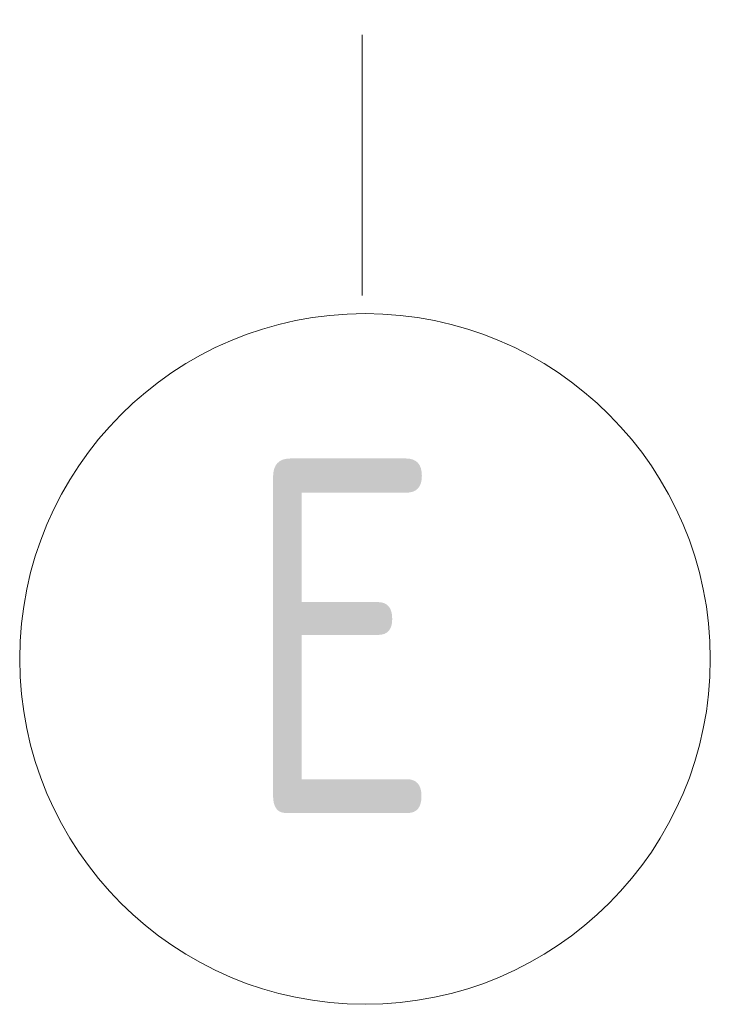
# Model space of a CAD drawing. Header units: metres. Extents: x -38 to 97, y -15 to 21.
# Tile 201 of 209: x 88.6729 to 88.7606, y -4.6889 to -4.5638. Entities that reach past the tile are written whole.
import ezdxf

# ---------------------------------------------------------------- set-up
doc = ezdxf.new("R2010")
doc.units = ezdxf.units.M
doc.linetypes.add('______11', pattern=[0.5, 0.4, -0.05, 0, -0.05])
doc.linetypes.add('______5', pattern=[1.1, 0.8, -0.1, 0.1, -0.1])
doc.layers.add('XR$4$Осевая линия (1)', color=7, linetype='______5', lineweight=13)
doc.layers.add('XR$6$Осевая линия (1)', color=7, linetype='______5', lineweight=13)
doc.styles.add('ISOCPEUR', font='txt')

msp = doc.modelspace()

# ---------------------------------------------------------------- linework, layer by layer
at = {"layer": 'XR$4$Осевая линия (1)', "color": 253, "linetype": '______11', "lineweight": 13, "true_color": 0xa0a0a0, "transparency": 33554687}
msp.add_line((88.71635, -4.06574), (88.71635, -4.59887), dxfattribs=at)
at = {"layer": 'XR$4$Осевая линия (1)', "color": 7, "linetype": 'Continuous', "lineweight": 13, "transparency": 33554687}
msp.add_circle((88.71672, -4.64502), 0.04386, dxfattribs=at)
at = {"layer": 'XR$6$Осевая линия (1)', "color": 253, "linetype": '______11', "lineweight": 13, "true_color": 0xa0a0a0, "transparency": 33554687}
msp.add_line((88.71635, -4.06574), (88.71635, -4.59887), dxfattribs=at)
at = {"layer": 'XR$6$Осевая линия (1)', "color": 7, "linetype": 'Continuous', "lineweight": 13, "transparency": 33554687}
msp.add_circle((88.71672, -4.64502), 0.04386, dxfattribs=at)

# ---------------------------------------------------------------- texts
at = {"layer": 'XR$4$Осевая линия (1)', "color": 7, "linetype": 'Continuous', "lineweight": 13, "transparency": 33554687, "insert": (88.70097, -4.66459), "char_height": 0.045, "width": 0.0489612, "attachment_point": 7, "style": 'ISOCPEUR'}
msp.add_mtext('\\W0.78;Е', dxfattribs=at)
at = {"layer": 'XR$6$Осевая линия (1)', "color": 7, "linetype": 'Continuous', "lineweight": 13, "transparency": 33554687, "insert": (88.70097, -4.66459), "char_height": 0.045, "width": 0.0489612, "attachment_point": 7, "style": 'ISOCPEUR'}
msp.add_mtext('\\W0.78;Е', dxfattribs=at)

doc.saveas('drawing.dxf')
